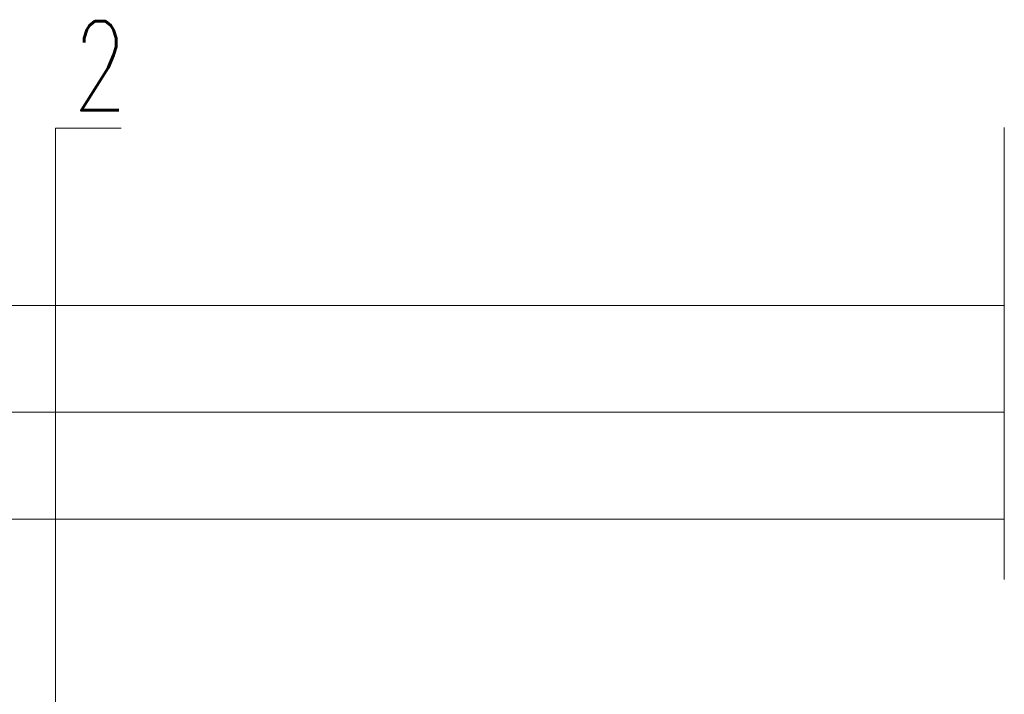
# Model space of a CAD drawing. Header units: millimetres. Extents: x -24591 to -17244, y 245914 to 251151.
# Tile 18 of 20: x -19783 to -19231, y 249886 to 250265. Entities that reach past the tile are written whole.
import ezdxf
from ezdxf import colors
from ezdxf.entities.mleader import LeaderData, LeaderLine
from ezdxf.math import Vec2, Vec3

# ---------------------------------------------------------------- set-up
doc = ezdxf.new("R2010")
doc.units = ezdxf.units.MM
doc.header["$MEASUREMENT"] = 0
doc.linetypes.add('IS-DASHED', pattern=[19.05, 12.7, -6.35])
doc.layers.add('IS-profil-cienka', color=7, linetype='Continuous', lineweight=15)
doc.layers.add('IS-profil-srednia', color=7, linetype='Continuous', lineweight=30)
doc.styles.add('IS', font='simplex.shx', dxfattribs={"width": 0.7})
doc.linetypes.add('ZIGZAG', pattern='A,0.00254,-5.08,[131,ltypeshp.shx,S=5.08,R=0,X=-5.08,Y=0],-10.16,[131,ltypeshp.shx,S=5.08,R=180,X=5.08,Y=0],-5.08', length=20.32254)

# ---------------------------------------------------------------- blocks, each defined once
blk = doc.blocks.new('_None')

msp = doc.modelspace()

# ---------------------------------------------------------------- linework, layer by layer
at = {"layer": 'IS-profil-cienka', "linetype": 'IS-DASHED', "lineweight": 9, "ltscale": 20}
msp.add_line((-19230.68, 250204.16), (-19230.68, 247599.16), dxfattribs=at)
at = {"layer": 'IS-profil-cienka'}
for p, q in [((-19230.68, 250104.16), (-20410.68, 250104.16)), ((-19230.68, 249984.16), (-20410.68, 249984.16))]:
    msp.add_line(p, q, dxfattribs=at)
at = {"layer": 'IS-profil-cienka', "color": 252, "linetype": 'ZIGZAG', "lineweight": 0, "ltscale": 8}
msp.add_line((-19230.68, 250044.16), (-20410.68, 250044.16), dxfattribs=at)

# ---------------------------------------------------------------- leaders
at = {"layer": 'IS-profil-srednia'}
ml = msp.add_multileader_mtext('Standard', dxfattribs=at)
ml.set_content('\\pxse0.925;2', color=256, style='IS')
ml.set_leader_properties(linetype='Continuous', lineweight=9)
ml.set_arrow_properties(name='NONE')
ml.build(insert=Vec2(0, 0))
ml.multileader.update_dxf_attribs({"has_dogleg": 0, "text_left_attachment_type": 6, "text_right_attachment_type": 6, "dogleg_length": 0, "arrow_head_size": 10})
ctx = ml.context
ctx.base_point, ctx.char_height, ctx.arrow_head_size, ctx.landing_gap_size, ctx.plane_origin = Vec3(-19763.33, 250203.77), 50, 10, 10, Vec3(-20324.46, 249830.81)
ctx.left_attachment, ctx.right_attachment = 6, 6
notes = []
notes.append((ctx, [(0, (1, 1, 0), (-19763.33, 250203.77), (1, 0), 0, [(0, [(-19763.33, 249711.15)], 0, [])])]))
ctx.mtext.insert, ctx.mtext.rotation, ctx.mtext.flow_direction = Vec3(-19753.33, 250263.77), 6.283185, 5
for ctx, leaders in notes:
    for number, flags, end, landing, length, lines in leaders:
        leader = LeaderData()
        leader.index, (leader.has_last_leader_line, leader.has_dogleg_vector, leader.attachment_direction) = number, flags
        leader.last_leader_point, leader.dogleg_vector, leader.dogleg_length = Vec3(end), Vec3(landing), length
        for number, points, colour, breaks in lines:
            line = LeaderLine()
            line.index, line.vertices, line.color, line.breaks = number, Vec3.list(points), colors.encode_raw_color(colour), breaks
            leader.lines.append(line)
        ctx.leaders.append(leader)

doc.saveas('drawing.dxf')
